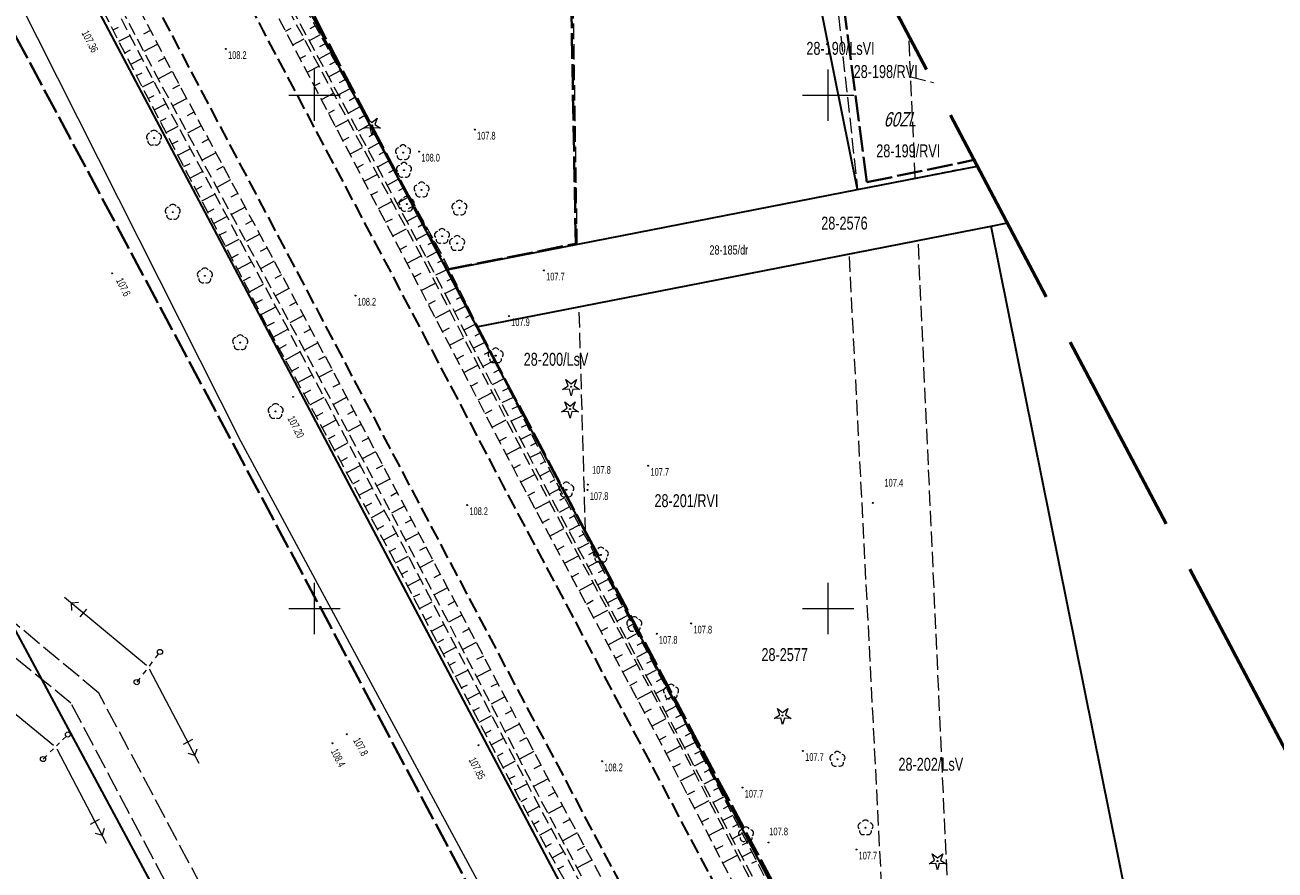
# Model space of a CAD drawing. Header units: metres. Extents: x 7529521 to 7531797, y 5723878 to 5728074.
# Tile 70 of 90: x 7529972 to 7530094, y 5727175 to 5727257. Entities that reach past the tile are written whole.
import ezdxf
from ezdxf.enums import TextEntityAlignment as Align

# ---------------------------------------------------------------- set-up
doc = ezdxf.new("R2010")
doc.units = ezdxf.units.M
for name, pattern in [('11', [3, 2.5, -0.5]), ('4_SUPE_01', [0]), ('4_SUPE_P_01', [2.5, 2, -0.5]), ('4_SUPT_01', [0]), ('4_SUSM03_02', [0]), ('GDE', [0]), ('GUK', [2, 1.5, -0.5]), ('GUZ', [1, 0.5, -0.5]), ('L_0_05', [1.75, 1.25, -0.5]), ('L_0_06', [2, 1.5, -0.5]), ('L_0_09', [2.5, 2, -0.5])]:
    doc.linetypes.add(name, pattern=pattern)
doc.layers.get('0').update_dxf_attribs({"color": 252})
for name, color, linetype, lineweight in [('Dzialki', 80, 'GDE', 30), ('jezdnia', 252, 'L_0_06', 18), ('k', 252, 'Continuous', 18), ('Kontury', 252, 'GUK', 18), ('MPZP', 130, '11', 40), ('Numery_dzialek', 80, 'Continuous', 30), ('Numery_konturow', 252, 'Continuous', 13), ('Numery_uzytkow', 252, 'Continuous', 9), ('OBOP_T_1', 74, 'Continuous', 18), ('RTPW_T_0', 252, 'Continuous', 15), ('RTPW_T_1', 252, 'Continuous', 15), ('skarpa nieumocniona', 252, 'L_0_05', 18), ('SUPE_L_1', 240, '4_SUPE_01', 18), ('SUPP_L_2', 240, '4_SUPE_P_01', 18), ('SUPT_L_0', 30, '4_SUPT_01', 18), ('SUSM_L_4', 252, 'Continuous', 18), ('Uzytki', 252, 'GUZ', 18), ('wysokosci_naturalne', 7, 'Continuous', 18)]:
    doc.layers.add(name, color=color, linetype=linetype, lineweight=lineweight)
doc.layers.add('zakres', color=7, linetype='L_0_09', lineweight=50, true_color=0xff05ff)
doc.styles.get("Standard").update_dxf_attribs({"font": 'arial.ttf'})

# ---------------------------------------------------------------- blocks, each defined once
blk = doc.blocks.new('2_OBOP02_01')
at = {"linetype": 'Continuous'}
blk.add_circle((0, 0), 0.045, dxfattribs=at)
for centre, start, end in [((-0.36, 0.12), 102.1445, 221.86), ((0, 0.38), 30.1401, 149.8599), ((0.36, 0.12), 318.14, 77.8555), ((-0.22, -0.3), 174.1482, 293.8542), ((0.22, -0.3), 246.1458, 5.8518)]:
    blk.add_arc(centre, 0.375, start, end, dxfattribs=at)
blk = doc.blocks.new('2_RTPW02')
at = {"linetype": 'Continuous'}
blk.add_circle((0, 0), 0.045, dxfattribs=at)
blk = doc.blocks.new('2_RTPW01')
at = {"linetype": 'Continuous'}
blk.add_circle((0, 0), 0.045, dxfattribs=at)
blk = doc.blocks.new('OBOP02_01')
at = {"linetype": 'Continuous', "lineweight": 18}
blk.add_hatch(color=0, dxfattribs=at).paths.add_polyline_path([(0, -0.1, 1), (0, 0.1, 1)])
at = {"color": 0, "linetype": 'Continuous', "lineweight": 18}
blk.add_circle((0, 0), 0.1, dxfattribs=at)
for centre, radius, start, end in [((-0.77, 0.25), 0.7, 101.6336, 222.6627), ((0, 0.8), 0.7, 29.8459, 150.1541), ((0.77, 0.25), 0.7, 317.3373, 78.3664), ((-0.46, -0.64), 0.71, 174.3693, 292.5572), ((0.46, -0.64), 0.71, 247.4428, 5.6307)]:
    blk.add_arc(centre, radius, start, end, dxfattribs=at)
blk = doc.blocks.new('OBOP01_01')
at = {"linetype": 'Continuous', "lineweight": 18}
blk.add_hatch(color=0, dxfattribs=at).paths.add_polyline_path([(0, -0.1, 1), (0, 0.1, 1)])
at = {"color": 0, "linetype": 'Continuous', "lineweight": 18, "flags": 128}
blk.add_lwpolyline([(0, -1.74), (-0.35, -0.48), (-1.65, -0.54), (-0.57, 0.18), (-1.02, 1.4), (0, 0.6), (1.02, 1.4), (0.57, 0.18), (1.65, -0.54), (0.35, -0.48), (0, -1.74)], dxfattribs=at)
at = {"color": 0, "linetype": 'Continuous', "lineweight": 18}
blk.add_circle((0, 0), 0.1, dxfattribs=at)
blk = doc.blocks.new('RTPW01')
at = {"linetype": 'Continuous', "lineweight": 13}
blk.add_hatch(color=0, dxfattribs=at).paths.add_polyline_path([(0, -0.09, 1), (0, 0.09, 1)])
at = {"color": 0, "linetype": 'Continuous', "lineweight": 13}
blk.add_circle((0, 0), 0.0906, dxfattribs=at)

msp = doc.modelspace()

# ---------------------------------------------------------------- linework, layer by layer
at = {"layer": 'Dzialki'}
for p, q in [((7530026.26, 5727168.86), (7529883.55, 5727438.51)), ((7529910.86, 5727309.49), (7530070.86, 5727011.8)), ((7530052.87, 5727240.81), (7530044.91, 5727280.34)), ((7529996.63, 5727263.65), (7530012.85, 5727232.98)), ((7530052.87, 5727240.81), (7530064.54, 5727243.1)), ((7530012.85, 5727232.98), (7530052.87, 5727240.81)), ((7530015.77, 5727227.44), (7530065.88, 5727237.25)), ((7530065.88, 5727237.25), (7530067.46, 5727237.56)), ((7530097.61, 5727079.61), (7530065.88, 5727237.25)), ((7530012.85, 5727232.98), (7530015.77, 5727227.44)), ((7530015.77, 5727227.44), (7530047.7, 5727167.06))]:
    msp.add_line(p, q, dxfattribs=at)
at = {"layer": 'jezdnia', "color": 251, "lineweight": 30, "flags": 128}
for points in [[(7530249.74, 5726774.91), (7530238.97, 5726795.03), (7530227.73, 5726816.2), (7530211.17, 5726847.69), (7530209.64, 5726850.47), (7530207.76, 5726854.05), (7530192.02, 5726883.78), (7530183.97, 5726898.95), (7530171.46, 5726922.68), (7530157.86, 5726948.23), (7530144.92, 5726972.76), (7530131.87, 5726997.33), (7530119.38, 5727020.86), (7530101.01, 5727055.65), (7530091.95, 5727072.8), (7530088.26, 5727079.82), (7530081.04, 5727093.4), (7530069.61, 5727115.07), (7530057.57, 5727137.9), (7530044.71, 5727162.33), (7530031.59, 5727187.1), (7530018.34, 5727212.06), (7530007.67, 5727232.32), (7529994.99, 5727256.31), (7529991.76, 5727262.47), (7529988.37, 5727268.84), (7529980.42, 5727283.93), (7529967.15, 5727308.88), (7529954.85, 5727332.14), (7529942.09, 5727356.32), (7529930.86, 5727377.61), (7529915.18, 5727407.25), (7529903.89, 5727428.55), (7529894.26, 5727446.69), (7529880.14, 5727473.23)], [(7530242.27, 5726771.9), (7530231.79, 5726791.68), (7530220.68, 5726812.63), (7530202.29, 5726847.46), (7530185.04, 5726879.79), (7530176.71, 5726895.54), (7530164.42, 5726918.67), (7530150.89, 5726944.21), (7530137.74, 5726969.2), (7530124.84, 5726993.45), (7530112.58, 5727016.63), (7530108.22, 5727024.86), (7530105.48, 5727030.02), (7530093.95, 5727051.8), (7530073.89, 5727089.79), (7530062.53, 5727111.3), (7530050.49, 5727134.16), (7530037.72, 5727158.24), (7530024.4, 5727183.4), (7530011.32, 5727208.1), (7530000.48, 5727228.7), (7529987.91, 5727252.49), (7529973.3, 5727280.18), (7529960.06, 5727305.23), (7529947.76, 5727328.46), (7529935.05, 5727352.46), (7529923.63, 5727374.14), (7529908.05, 5727403.56), (7529896.96, 5727424.57), (7529891.02, 5727435.64), (7529887.4, 5727442.66), (7529880.11, 5727456.35), (7529873.09, 5727469.59)]]:
    msp.add_lwpolyline(points, dxfattribs=at)
at = {"layer": 'k', "linetype": 'Continuous', "lineweight": 18, "flags": 128}
for points in [[(7530000, 5727247.5), (7530000, 5727252.5)], [(7530050, 5727247.5), (7530050, 5727252.5)], [(7529997.5, 5727250), (7530002.5, 5727250)], [(7530047.5, 5727250), (7530052.5, 5727250)], [(7530000, 5727197.5), (7530000, 5727202.5)], [(7530050, 5727197.5), (7530050, 5727202.5)], [(7529997.5, 5727200), (7530002.5, 5727200)], [(7530047.5, 5727200), (7530052.5, 5727200)]]:
    msp.add_lwpolyline(points, dxfattribs=at)
at = {"layer": 'Kontury'}
for p, q in [((7530026.26, 5727168.86), (7529938.21, 5727335.23)), ((7529910.86, 5727309.49), (7530070.86, 5727011.8)), ((7530049.48, 5727271.66), (7530052.87, 5727240.81)), ((7530025.58, 5727235.47), (7530025.08, 5727266.46)), ((7529996.63, 5727263.65), (7530012.85, 5727232.98)), ((7530058.04, 5727251.8), (7530057.86, 5727255.76)), ((7530058.49, 5727241.91), (7530058.04, 5727251.8)), ((7530058.04, 5727251.8), (7530060.25, 5727251.23)), ((7530058.49, 5727241.91), (7530064.54, 5727243.1)), ((7530052.87, 5727240.81), (7530058.49, 5727241.91)), ((7530025.58, 5727235.47), (7530052.87, 5727240.81)), ((7530067.46, 5727237.55), (7530058.77, 5727235.85)), ((7530012.85, 5727232.98), (7530025.58, 5727235.47)), ((7530058.77, 5727235.85), (7530052.06, 5727234.54)), ((7530063.22, 5727138.09), (7530058.77, 5727235.85)), ((7530052.06, 5727234.54), (7530025.76, 5727229.39)), ((7530056.35, 5727150.91), (7530052.06, 5727234.54)), ((7530025.76, 5727229.39), (7530015.77, 5727227.44)), ((7530026.38, 5727207.37), (7530025.76, 5727229.39)), ((7530015.77, 5727227.44), (7530026.38, 5727207.37)), ((7530026.38, 5727207.37), (7530047.7, 5727167.06))]:
    msp.add_line(p, q, dxfattribs=at)
at = {"layer": 'MPZP'}
for points in [[(7529734, 5727757.72), (7529748.65, 5727733.92), (7529757.94, 5727716.34), (7529815.49, 5727609.14), (7529862.66, 5727519.93), (7529885.94, 5727475.22), (7529924.91, 5727399.13), (7529950.08, 5727351.58), (7529994.41, 5727268.31), (7530012.9, 5727233.03), (7530025.43, 5727235.53), (7530024.85, 5727266.42), (7530016.16, 5727335.1)], [(7530187.43, 5726846.62), (7530186.04, 5726849.48), (7530162.25, 5726892.49), (7530099.06, 5727015.36), (7529930.79, 5727330.98), (7529894.38, 5727311.65)], [(7530049.95, 5727270.78), (7530053.78, 5727241.52), (7530064.23, 5727243.69)], [(7530012.9, 5727233.03), (7530026.49, 5727207.31), (7530053.07, 5727157.52), (7530063.34, 5727138.11), (7530094.71, 5727079.94), (7530096.9, 5727075.99), (7530110.77, 5727074.38), (7530150.22, 5727081.8)]]:
    msp.add_lwpolyline(points, dxfattribs=at)
at = {"layer": 'skarpa nieumocniona', "color": 252, "lineweight": 18, "flags": 128}
for points in [[(7529895.61, 5727424.12), (7529906.99, 5727402.7), (7529922.29, 5727373.53), (7529933.54, 5727351.9), (7529946.4, 5727327.87), (7529958.63, 5727304.49), (7529971.78, 5727279.42), (7529986.51, 5727251.6), (7529999.11, 5727228.18), (7530010.23, 5727207.17), (7530023.05, 5727182.83), (7530036.72, 5727157.41), (7530049.25, 5727133.51), (7530061.15, 5727110.67), (7530072.48, 5727089.25), (7530092.63, 5727051.03), (7530103.79, 5727029.91), (7530104.03, 5727028.79), (7530102.47, 5727028.89), (7530091.22, 5727050.24), (7530071, 5727088.57), (7530059.88, 5727109.85), (7530047.8, 5727132.76), (7530035.27, 5727156.66), (7530021.63, 5727182.11), (7530008.98, 5727206.48), (7529997.77, 5727227.51), (7529985.05, 5727251.09), (7529970.43, 5727278.88), (7529957.4, 5727303.71), (7529945.12, 5727327.13), (7529932.24, 5727351.06), (7529920.55, 5727373.54), (7529905.36, 5727402.01), (7529894.06, 5727423.19), (7529888.05, 5727434.42), (7529887.99, 5727435.31), (7529889.02, 5727435.54)], [(7529893.62, 5727423.01), (7529905.03, 5727401.81), (7529919.97, 5727373.58), (7529931.87, 5727350.91), (7529944.62, 5727326.72), (7529956.98, 5727303.5), (7529970.14, 5727278.63), (7529984.72, 5727250.64), (7529997.32, 5727227.36), (7530008.61, 5727206.09), (7530021.21, 5727181.97), (7530034.96, 5727156.39), (7530047.53, 5727132.51), (7530059.48, 5727109.73), (7530070.64, 5727088.27), (7530090.89, 5727050.03), (7530101.65, 5727028.35), (7530101.41, 5727027.38), (7530100.31, 5727029.44), (7530089.93, 5727049.43), (7530069.8, 5727087.74), (7530058.45, 5727109.15), (7530046.1, 5727131.89), (7530034.11, 5727155.85), (7530019.93, 5727181.53), (7530007.42, 5727205.34), (7529995.44, 5727227.41), (7529983.61, 5727250.06), (7529969.01, 5727278.5), (7529955.89, 5727303.01), (7529943.76, 5727326.51), (7529930.51, 5727350.04), (7529918.58, 5727373.45), (7529903.32, 5727400.53), (7529892.77, 5727422.66), (7529886.54, 5727434.33), (7529887.02, 5727434.73), (7529887.76, 5727434.07)], [(7530091.49, 5727081.13), (7530091.43, 5727080.24), (7530089.68, 5727080.66), (7530082.53, 5727094.32), (7530071.3, 5727115.82), (7530059.02, 5727138.69), (7530045.92, 5727163.31), (7530033.2, 5727187.89), (7530019.74, 5727212.96), (7530009.31, 5727233.03), (7529993.72, 5727262.85), (7529994.33, 5727263.36), (7529995.12, 5727262.64), (7530010.72, 5727233.72), (7530021.07, 5727213.75), (7530034.63, 5727188.55), (7530047.19, 5727164.43), (7530060.59, 5727139.27), (7530072.6, 5727116.44), (7530084.06, 5727094.94)], [(7530072.9, 5727116.66), (7530060.91, 5727139.39), (7530047.52, 5727164.6), (7530034.87, 5727188.63), (7530021.36, 5727213.96), (7530011.07, 5727233.84), (7529995.51, 5727262.67), (7529995.35, 5727263.86), (7529996.08, 5727263.95), (7530012.36, 5727234.51), (7530022.35, 5727214.5), (7530035.9, 5727189.19), (7530048.33, 5727165.16), (7530061.84, 5727139.95), (7530073.78, 5727117.26), (7530085.17, 5727095.55), (7530093.22, 5727081.67), (7530092.47, 5727080.8), (7530091.83, 5727081.42), (7530084.29, 5727095.13)]]:
    msp.add_lwpolyline(points, close=True, dxfattribs=at)
at = {"layer": 'skarpa nieumocniona', "color": 252, "linetype": 'Continuous', "lineweight": 18, "flags": 128}
for points in [[(7529980.38, 5727256.36), (7529980.92, 5727256.63)], [(7529984.03, 5727256.29), (7529983.36, 5727255.93)], [(7529997.18, 5727256.23), (7529997.73, 5727256.51)], [(7530000.06, 5727256.76), (7529999.53, 5727256.47)], [(7529980.95, 5727255.25), (7529982.03, 5727255.8)], [(7529984.73, 5727254.96), (7529983.39, 5727254.25)], [(7529997.88, 5727254.9), (7529998.98, 5727255.48)], [(7530000.54, 5727255.89), (7529999.49, 5727255.3)], [(7530001.02, 5727255.01), (7530000.49, 5727254.72)], [(7529981.52, 5727254.13), (7529982.07, 5727254.41)], [(7529982.1, 5727253.02), (7529983.19, 5727253.58)], [(7529985.43, 5727253.64), (7529984.76, 5727253.28)], [(7529998.57, 5727253.57), (7529999.14, 5727253.86)], [(7530001.51, 5727254.13), (7530000.44, 5727253.54)], [(7529986.13, 5727252.31), (7529984.79, 5727251.6)], [(7529999.27, 5727252.24), (7530000.41, 5727252.84)], [(7530002.48, 5727252.38), (7530001.39, 5727251.78)], [(7530001.99, 5727253.26), (7530001.45, 5727252.96)], [(7529982.67, 5727251.91), (7529983.22, 5727252.19)], [(7529983.24, 5727250.8), (7529984.34, 5727251.37)], [(7529999.96, 5727250.91), (7530000.54, 5727251.21)], [(7530002.96, 5727251.51), (7530002.41, 5727251.21)], [(7529983.81, 5727249.69), (7529984.37, 5727249.98)], [(7529986.84, 5727250.99), (7529986.17, 5727250.63)], [(7530000.66, 5727249.58), (7530001.83, 5727250.2)], [(7530003.44, 5727250.63), (7530002.34, 5727250.02)], [(7529984.39, 5727248.58), (7529985.52, 5727249.17)], [(7529987.55, 5727249.67), (7529986.21, 5727248.95)], [(7530004.41, 5727248.88), (7530003.29, 5727248.26)], [(7530003.93, 5727249.76), (7530003.37, 5727249.45)], [(7529984.97, 5727247.47), (7529985.54, 5727247.77)], [(7529988.26, 5727248.35), (7529987.59, 5727247.99)], [(7530001.35, 5727248.25), (7530001.95, 5727248.57)], [(7530002.05, 5727246.92), (7530003.26, 5727247.56)], [(7530004.89, 5727248.01), (7530004.33, 5727247.7)], [(7529985.55, 5727246.36), (7529986.71, 5727246.97)], [(7529988.97, 5727247.03), (7529987.63, 5727246.31)], [(7530005.38, 5727247.13), (7530004.24, 5727246.5)], [(7530005.86, 5727246.26), (7530005.29, 5727245.94)], [(7529986.12, 5727245.25), (7529986.71, 5727245.56)], [(7529989.68, 5727245.7), (7529989.01, 5727245.35)], [(7530002.74, 5727245.6), (7530003.36, 5727245.92)], [(7530006.35, 5727245.38), (7530005.19, 5727244.74)], [(7529986.7, 5727244.15), (7529987.9, 5727244.77)], [(7529990.39, 5727244.38), (7529989.06, 5727243.66)], [(7530003.44, 5727244.27), (7530004.68, 5727244.92)], [(7530006.83, 5727244.51), (7530006.25, 5727244.18)], [(7529987.28, 5727243.04), (7529987.89, 5727243.35)], [(7529987.86, 5727241.93), (7529989.09, 5727242.57)], [(7529991.11, 5727243.06), (7529990.44, 5727242.7)], [(7530004.13, 5727242.94), (7530004.76, 5727243.27)], [(7530007.31, 5727243.63), (7530006.14, 5727242.98)], [(7530007.8, 5727242.76), (7530007.21, 5727242.43)], [(7529991.82, 5727241.74), (7529990.48, 5727241.02)], [(7530004.83, 5727241.61), (7530006.11, 5727242.28)], [(7530008.28, 5727241.88), (7530007.09, 5727241.22)], [(7529988.44, 5727240.82), (7529989.06, 5727241.15)], [(7529989.02, 5727239.71), (7529990.28, 5727240.37)], [(7529992.53, 5727240.42), (7529991.86, 5727240.06)], [(7530005.52, 5727240.28), (7530006.17, 5727240.62)], [(7530009.25, 5727240.13), (7530008.04, 5727239.46)], [(7530008.76, 5727241.01), (7530008.16, 5727240.67)], [(7529989.6, 5727238.61), (7529990.23, 5727238.94)], [(7529993.24, 5727239.1), (7529991.91, 5727238.38)], [(7530006.22, 5727238.95), (7530007.53, 5727239.64)], [(7530009.73, 5727239.26), (7530009.12, 5727238.92)], [(7529990.17, 5727237.5), (7529991.47, 5727238.17)], [(7529993.95, 5727237.78), (7529993.28, 5727237.42)], [(7530006.91, 5727237.62), (7530007.58, 5727237.97)], [(7530010.22, 5727238.38), (7530008.99, 5727237.7)], [(7529990.75, 5727236.39), (7529991.41, 5727236.73)], [(7530007.61, 5727236.29), (7530008.96, 5727236.99)], [(7530011.18, 5727236.63), (7530009.94, 5727235.94)], [(7530010.7, 5727237.51), (7530010.08, 5727237.16)], [(7529991.33, 5727235.28), (7529992.66, 5727235.97)], [(7529994.66, 5727236.46), (7529993.33, 5727235.74)], [(7530008.3, 5727234.96), (7530008.99, 5727235.32)], [(7530011.67, 5727235.76), (7530011.04, 5727235.41)], [(7529991.91, 5727234.17), (7529992.58, 5727234.52)], [(7529995.37, 5727235.14), (7529994.71, 5727234.78)], [(7530009, 5727233.63), (7530010.38, 5727234.35)], [(7530012.15, 5727234.88), (7530010.89, 5727234.18)], [(7529992.49, 5727233.07), (7529993.85, 5727233.78)], [(7529996.08, 5727233.82), (7529994.75, 5727233.1)], [(7530013.06, 5727233.1), (7530011.79, 5727232.46)], [(7530012.61, 5727233.99), (7530011.97, 5727233.67)], [(7529993.07, 5727231.96), (7529993.75, 5727232.32)], [(7529996.79, 5727232.5), (7529996.13, 5727232.14)], [(7530009.69, 5727232.3), (7530010.39, 5727232.66)], [(7530010.38, 5727230.97), (7530011.77, 5727231.69)], [(7530013.51, 5727232.2), (7530012.88, 5727231.89)], [(7529993.65, 5727230.85), (7529995.04, 5727231.58)], [(7529997.5, 5727231.18), (7529996.18, 5727230.46)], [(7530013.95, 5727231.31), (7530012.71, 5727230.69)], [(7530014.4, 5727230.41), (7530013.78, 5727230.11)], [(7529994.22, 5727229.74), (7529994.93, 5727230.11)], [(7529994.8, 5727228.63), (7529996.23, 5727229.38)], [(7529998.21, 5727229.85), (7529997.55, 5727229.5)], [(7530011.08, 5727229.64), (7530011.77, 5727230)], [(7530014.85, 5727229.52), (7530013.62, 5727228.91)], [(7529998.92, 5727228.53), (7529997.6, 5727227.82)], [(7530011.77, 5727228.31), (7530013.15, 5727229.03)], [(7530015.29, 5727228.63), (7530014.69, 5727228.32)], [(7529995.38, 5727227.53), (7529996.1, 5727227.9)], [(7529995.97, 5727226.43), (7529997.4, 5727227.2)], [(7529999.63, 5727227.21), (7529998.97, 5727226.86)], [(7530012.46, 5727226.98), (7530013.15, 5727227.34)], [(7530015.74, 5727227.73), (7530014.54, 5727227.13)], [(7530016.19, 5727226.84), (7530015.6, 5727226.54)], [(7529996.57, 5727225.33), (7529997.28, 5727225.71)], [(7530000.33, 5727225.88), (7529999.01, 5727225.18)], [(7530013.15, 5727225.65), (7530014.53, 5727226.36)], [(7530016.63, 5727225.94), (7530015.46, 5727225.36)], [(7529997.17, 5727224.23), (7529998.58, 5727224.99)], [(7530001.03, 5727224.56), (7530000.37, 5727224.21)], [(7530013.84, 5727224.31), (7530014.53, 5727224.67)], [(7530017.08, 5727225.05), (7530016.5, 5727224.76)], [(7529997.76, 5727223.13), (7529998.46, 5727223.51)], [(7530001.73, 5727223.23), (7530000.42, 5727222.54)], [(7530014.53, 5727222.98), (7530015.91, 5727223.7)], [(7530017.53, 5727224.15), (7530016.38, 5727223.58)], [(7530017.97, 5727223.26), (7530017.41, 5727222.97)], [(7529998.36, 5727222.03), (7529999.75, 5727222.78)], [(7530002.43, 5727221.9), (7530001.78, 5727221.56)], [(7530015.22, 5727221.65), (7530015.91, 5727222.01)], [(7530018.42, 5727222.36), (7530017.3, 5727221.8)], [(7529998.96, 5727220.93), (7529999.65, 5727221.31)], [(7530015.92, 5727220.32), (7530017.29, 5727221.04)], [(7530018.87, 5727221.47), (7530018.31, 5727221.19)], [(7529999.55, 5727219.83), (7530000.92, 5727220.58)], [(7530003.13, 5727220.58), (7530001.83, 5727219.89)], [(7530019.32, 5727220.57), (7530018.22, 5727220.03)], [(7530019.76, 5727219.68), (7530019.22, 5727219.41)], [(7530000.15, 5727218.74), (7530000.83, 5727219.1)], [(7530000.75, 5727217.64), (7530002.09, 5727218.37)], [(7530003.84, 5727219.25), (7530003.19, 5727218.91)], [(7530016.61, 5727218.99), (7530017.29, 5727219.35)], [(7530017.3, 5727217.66), (7530018.67, 5727218.37)], [(7530020.21, 5727218.78), (7530019.14, 5727218.25)], [(7530004.54, 5727217.93), (7530003.24, 5727217.24)], [(7530020.66, 5727217.89), (7530020.13, 5727217.63)], [(7530001.34, 5727216.54), (7530002.01, 5727216.9)], [(7530001.94, 5727215.44), (7530003.27, 5727216.16)], [(7530005.24, 5727216.6), (7530004.59, 5727216.26)], [(7530017.99, 5727216.33), (7530018.68, 5727216.68)], [(7530021.1, 5727217), (7530020.06, 5727216.47)], [(7530021.55, 5727216.1), (7530021.03, 5727215.84)], [(7530002.53, 5727214.34), (7530003.19, 5727214.7)], [(7530005.94, 5727215.27), (7530004.65, 5727214.6)], [(7530018.68, 5727215), (7530020.05, 5727215.71)], [(7530022, 5727215.21), (7530020.98, 5727214.7)], [(7530003.13, 5727213.24), (7530004.44, 5727213.95)], [(7530006.64, 5727213.95), (7530006, 5727213.61)], [(7530019.37, 5727213.67), (7530020.06, 5727214.02)], [(7530022.92, 5727213.43), (7530021.93, 5727212.9)], [(7530022.45, 5727214.31), (7530021.95, 5727214.05)], [(7530003.73, 5727212.14), (7530004.38, 5727212.5)], [(7530007.34, 5727212.62), (7530006.07, 5727211.95)], [(7530020.07, 5727212.34), (7530021.43, 5727213.07)], [(7530023.39, 5727212.55), (7530022.89, 5727212.28)], [(7530004.32, 5727211.05), (7530005.61, 5727211.74)], [(7530008.04, 5727211.3), (7530007.41, 5727210.96)], [(7530020.78, 5727211.02), (7530021.46, 5727211.38)], [(7530023.86, 5727211.67), (7530022.87, 5727211.14)], [(7530004.92, 5727209.95), (7530005.56, 5727210.29)], [(7530008.74, 5727209.97), (7530007.48, 5727209.3)], [(7530021.49, 5727209.7), (7530022.86, 5727210.43)], [(7530024.81, 5727209.91), (7530023.81, 5727209.37)], [(7530024.34, 5727210.79), (7530023.84, 5727210.52)], [(7530005.52, 5727208.85), (7530006.78, 5727209.54)], [(7530009.45, 5727208.65), (7530008.81, 5727208.31)], [(7530022.2, 5727208.37), (7530022.88, 5727208.74)], [(7530025.28, 5727209.02), (7530024.78, 5727208.76)], [(7530006.11, 5727207.75), (7530006.74, 5727208.09)], [(7530006.71, 5727206.65), (7530007.96, 5727207.33)], [(7530010.15, 5727207.32), (7530008.89, 5727206.65)], [(7530022.91, 5727207.05), (7530024.28, 5727207.79)], [(7530025.75, 5727208.14), (7530024.75, 5727207.61)], [(7530023.62, 5727205.73), (7530024.3, 5727206.1)], [(7530026.7, 5727206.38), (7530025.69, 5727205.84)], [(7530026.22, 5727207.26), (7530025.72, 5727206.99)], [(7530007.31, 5727205.55), (7530007.92, 5727205.89)], [(7530007.89, 5727204.45), (7530009.13, 5727205.1)], [(7530010.85, 5727205.99), (7530010.21, 5727205.66)], [(7530024.33, 5727204.41), (7530025.7, 5727205.14)], [(7530027.17, 5727205.5), (7530026.67, 5727205.23)], [(7530008.47, 5727203.34), (7530009.09, 5727203.67)], [(7530011.55, 5727204.67), (7530010.27, 5727203.99)], [(7530027.64, 5727204.62), (7530026.63, 5727204.08)], [(7530028.11, 5727203.74), (7530027.61, 5727203.47)], [(7530009.05, 5727202.23), (7530010.29, 5727202.88)], [(7530012.25, 5727203.34), (7530011.6, 5727203)], [(7530025.04, 5727203.09), (7530025.72, 5727203.46)], [(7530025.75, 5727201.77), (7530027.12, 5727202.5)], [(7530028.58, 5727202.85), (7530027.57, 5727202.31)], [(7530009.63, 5727201.13), (7530010.25, 5727201.45)], [(7530012.94, 5727202.01), (7530011.65, 5727201.33)], [(7530029.06, 5727201.97), (7530028.55, 5727201.7)], [(7530010.21, 5727200.02), (7530011.44, 5727200.67)], [(7530013.64, 5727200.68), (7530012.99, 5727200.34)], [(7530026.46, 5727200.44), (7530027.14, 5727200.81)], [(7530029.53, 5727201.09), (7530028.52, 5727200.55)], [(7530030, 5727200.21), (7530029.49, 5727199.94)], [(7530010.8, 5727198.91), (7530011.41, 5727199.24)], [(7530014.34, 5727199.36), (7530013.04, 5727198.67)], [(7530027.17, 5727199.12), (7530028.54, 5727199.86)], [(7530030.47, 5727199.33), (7530029.46, 5727198.78)], [(7530011.38, 5727197.81), (7530012.6, 5727198.45)], [(7530015.04, 5727198.03), (7530014.39, 5727197.68)], [(7530027.88, 5727197.8), (7530028.56, 5727198.17)], [(7530031.42, 5727197.56), (7530030.4, 5727197.02)], [(7530030.94, 5727198.45), (7530030.44, 5727198.17)], [(7530011.96, 5727196.7), (7530012.57, 5727197.02)], [(7530015.74, 5727196.7), (7530014.42, 5727196.01)], [(7530028.59, 5727196.48), (7530029.96, 5727197.22)], [(7530031.89, 5727196.68), (7530031.38, 5727196.41)], [(7530012.54, 5727195.59), (7530013.76, 5727196.23)], [(7530016.44, 5727195.38), (7530015.78, 5727195.03)], [(7530029.29, 5727195.16), (7530029.98, 5727195.53)], [(7530032.36, 5727195.8), (7530031.34, 5727195.25)], [(7530013.12, 5727194.49), (7530013.73, 5727194.81)], [(7530013.7, 5727193.38), (7530014.92, 5727194.02)], [(7530017.14, 5727194.05), (7530015.8, 5727193.34)], [(7530030, 5727193.84), (7530031.38, 5727194.58)], [(7530033.3, 5727194.04), (7530032.28, 5727193.49)], [(7530032.83, 5727194.92), (7530032.32, 5727194.65)], [(7530017.84, 5727192.72), (7530017.17, 5727192.37)], [(7530030.71, 5727192.51), (7530031.4, 5727192.89)], [(7530033.78, 5727193.16), (7530033.26, 5727192.88)], [(7530014.28, 5727192.27), (7530014.89, 5727192.59)], [(7530014.86, 5727191.17), (7530016.07, 5727191.8)], [(7530031.42, 5727191.19), (7530032.81, 5727191.94)], [(7530034.25, 5727192.27), (7530033.22, 5727191.73)], [(7530015.44, 5727190.06), (7530016.05, 5727190.38)], [(7530018.54, 5727191.4), (7530017.18, 5727190.68)], [(7530032.13, 5727189.87), (7530032.82, 5727190.24)], [(7530035.19, 5727190.51), (7530034.16, 5727189.96)], [(7530034.72, 5727191.39), (7530034.21, 5727191.12)], [(7530016.03, 5727188.95), (7530017.23, 5727189.59)], [(7530019.24, 5727190.07), (7530018.56, 5727189.71)], [(7530032.84, 5727188.55), (7530034.23, 5727189.29)], [(7530035.66, 5727189.63), (7530035.15, 5727189.35)], [(7530016.61, 5727187.85), (7530017.21, 5727188.16)], [(7530019.94, 5727188.74), (7530018.56, 5727188.02)], [(7530036.13, 5727188.74), (7530035.1, 5727188.21)], [(7530036.59, 5727187.86), (7530036.08, 5727187.59)], [(7530017.19, 5727186.74), (7530018.39, 5727187.37)], [(7530020.64, 5727187.41), (7530019.95, 5727187.05)], [(7530033.54, 5727187.22), (7530034.24, 5727187.59)], [(7530034.23, 5727185.89), (7530035.63, 5727186.62)], [(7530037.05, 5727186.97), (7530036.03, 5727186.44)], [(7530017.77, 5727185.63), (7530018.37, 5727185.95)], [(7530021.34, 5727186.09), (7530019.95, 5727185.35)], [(7530037.51, 5727186.08), (7530037, 5727185.82)], [(7530018.35, 5727184.53), (7530019.55, 5727185.16)], [(7530022.04, 5727184.76), (7530021.34, 5727184.39)], [(7530034.92, 5727184.56), (7530035.62, 5727184.92)], [(7530037.97, 5727185.19), (7530036.96, 5727184.67)], [(7530038.43, 5727184.3), (7530037.93, 5727184.04)], [(7530018.93, 5727183.42), (7530019.53, 5727183.73)], [(7530019.51, 5727182.31), (7530020.7, 5727182.94)], [(7530022.74, 5727183.43), (7530021.33, 5727182.69)], [(7530035.61, 5727183.23), (7530037.02, 5727183.96)], [(7530038.89, 5727183.41), (7530037.89, 5727182.9)], [(7530023.44, 5727182.11), (7530022.74, 5727181.73)], [(7530036.3, 5727181.89), (7530037.01, 5727182.26)], [(7530039.35, 5727182.53), (7530038.85, 5727182.27)], [(7530020.1, 5727181.21), (7530020.69, 5727181.53)], [(7530020.7, 5727180.12), (7530021.86, 5727180.76)], [(7530024.15, 5727180.79), (7530022.74, 5727180.03)], [(7530036.99, 5727180.56), (7530038.41, 5727181.3)], [(7530039.8, 5727181.64), (7530038.82, 5727181.13)], [(7530040.26, 5727180.75), (7530039.78, 5727180.5)], [(7530021.31, 5727179.02), (7530021.88, 5727179.34)], [(7530024.86, 5727179.47), (7530024.16, 5727179.09)], [(7530037.68, 5727179.23), (7530038.39, 5727179.6)], [(7530040.72, 5727179.86), (7530039.75, 5727179.36)], [(7530021.91, 5727177.93), (7530023.05, 5727178.55)], [(7530025.57, 5727178.15), (7530024.16, 5727177.39)], [(7530038.37, 5727177.9), (7530039.79, 5727178.64)], [(7530041.64, 5727178.09), (7530040.68, 5727177.59)], [(7530041.18, 5727178.97), (7530040.7, 5727178.72)], [(7530022.52, 5727176.83), (7530023.08, 5727177.14)], [(7530039.06, 5727176.57), (7530039.77, 5727176.94)], [(7530042.1, 5727177.2), (7530041.63, 5727176.95)], [(7530023.12, 5727175.74), (7530024.23, 5727176.35)], [(7530026.28, 5727176.82), (7530025.57, 5727176.44)], [(7530039.75, 5727175.23), (7530041.18, 5727175.98)], [(7530042.56, 5727176.31), (7530041.62, 5727175.82)], [(7530023.73, 5727174.65), (7530024.27, 5727174.95)], [(7530026.99, 5727175.5), (7530025.58, 5727174.74)], [(7530043.02, 5727175.42), (7530042.55, 5727175.18)]]:
    msp.add_lwpolyline(points, dxfattribs=at)
at = {"layer": 'SUPE_L_1', "linetype": '4_SUPE_01'}
for p, q in [((7529983.63, 5727194.47), (7529975.66, 5727201.08)), ((7529977.02, 5727200.6), (7529976.32, 5727200.53)), ((7529976.38, 5727199.83), (7529976.32, 5727200.53)), ((7529977.79, 5727199.96), (7529977.15, 5727199.19)), ((7529988.75, 5727184.93), (7529983.94, 5727194.09)), ((7529966.58, 5727193.27), (7529974.59, 5727186.71)), ((7529988.1, 5727187.24), (7529987.22, 5727186.77)), ((7529974.9, 5727186.33), (7529979.71, 5727177.16)), ((7529988.35, 5727185.69), (7529987.68, 5727185.89)), ((7529988.35, 5727185.69), (7529988.57, 5727186.35)), ((7529978.17, 5727179.01), (7529979.06, 5727179.48)), ((7529978.64, 5727178.13), (7529979.31, 5727177.93)), ((7529979.52, 5727178.59), (7529979.31, 5727177.93))]:
    msp.add_line(p, q, dxfattribs=at)
at = {"layer": 'SUPP_L_2', "linetype": '4_SUPE_P_01'}
for p, q in [((7529978.99, 5727191.78), (7529941.29, 5727223.13)), ((7529976.28, 5727190.79), (7529944.9, 5727216.33)), ((7530187.33, 5726799.96), (7529978.99, 5727191.78)), ((7530183.29, 5726800.06), (7529976.28, 5727190.79))]:
    msp.add_line(p, q, dxfattribs=at)
at = {"layer": 'SUPT_L_0', "linetype": '4_SUPT_01'}
for p, q in [((7529992.83, 5727216.29), (7529968.81, 5727263.98)), ((7530021.79, 5727162.53), (7529992.83, 5727216.29))]:
    msp.add_line(p, q, dxfattribs=at)
at = {"layer": 'SUSM_L_4', "linetype": '4_SUSM03_02'}
for p, q in [((7529984.8, 5727195.58), (7529984.49, 5727195.19)), ((7529983.59, 5727194.02), (7529983.29, 5727193.63)), ((7529984.19, 5727194.8), (7529983.89, 5727194.41)), ((7529982.99, 5727193.24), (7529982.68, 5727192.84)), ((7529975.16, 5727186.92), (7529974.86, 5727186.63)), ((7529975.81, 5727187.56), (7529975.46, 5727187.21)), ((7529973.92, 5727185.7), (7529973.56, 5727185.35)), ((7529974.57, 5727186.34), (7529974.27, 5727186.05))]:
    msp.add_line(p, q, dxfattribs=at)
for centre in [(7529984.95, 5727195.78), (7529982.68, 5727192.84), (7529975.99, 5727187.74), (7529973.56, 5727185.35)]:
    msp.add_circle(centre, 0.25, dxfattribs=at)
at = {"layer": 'Uzytki'}
for p, q in [((7529938.21, 5727335.23), (7530026.26, 5727168.86)), ((7530047.7, 5727167.06), (7529996.63, 5727263.65)), ((7530064.54, 5727243.1), (7530058.49, 5727241.91)), ((7530058.49, 5727241.91), (7530052.87, 5727240.81)), ((7530052.87, 5727240.81), (7530025.58, 5727235.47)), ((7530058.77, 5727235.85), (7530067.46, 5727237.55)), ((7530025.58, 5727235.47), (7530012.85, 5727232.98)), ((7530052.06, 5727234.54), (7530058.77, 5727235.85)), ((7530025.76, 5727229.39), (7530052.06, 5727234.54)), ((7530012.85, 5727232.98), (7530015.77, 5727227.44)), ((7530015.77, 5727227.44), (7530025.76, 5727229.39))]:
    msp.add_line(p, q, dxfattribs=at)
at = {"layer": 'wysokosci_naturalne', "color": 252}
for p in [(7529991.36, 5727254.5), (7530015.6, 5727246.65), (7530010.18, 5727244.51), (7530022.33, 5727232.93), (7530003.97, 5727230.48), (7530018.93, 5727228.49), (7530032.48, 5727213.91), (7530026.58, 5727211.56), (7530014.86, 5727210.08), (7530033.31, 5727197.55), (7530036.68, 5727198.56), (7530047.55, 5727186.14), (7530027.99, 5727185.13), (7530041.66, 5727182.57), (7530052.75, 5727176.54)]:
    msp.add_point(p, dxfattribs=at)
at = {"layer": 'zakres', "color": 210, "lineweight": 50, "ltscale": 10}
msp.add_lwpolyline([(7530152.66, 5726824.25), (7529893.98, 5727312.41), (7529655.25, 5727765.72), (7529520.83, 5728019.58), (7529624.44, 5728074.21), (7529680.51, 5727967.68), (7529859.76, 5727632.54), (7529930.53, 5727498.32), (7530038.61, 5727292.3), (7530118.22, 5727141.23), (7530175.57, 5727034.73), (7530261.4, 5726875.73), (7530322.6, 5726755.46)], dxfattribs=at)

# ---------------------------------------------------------------- block references
at = {"color": 74, "linetype": 'Continuous', "xscale": 0.5, "yscale": 0.5, "zscale": 0.5}
for name, p in [('OBOP01_01', (7530005.59, 5727247.05)), ('OBOP02_01', (7530008.62, 5727244.41)), ('OBOP02_01', (7530008.71, 5727242.69)), ('OBOP02_01', (7530010.42, 5727240.78)), ('OBOP02_01', (7530008.97, 5727239.39)), ('OBOP02_01', (7530014.1, 5727239.02)), ('OBOP02_01', (7530012.41, 5727236.26)), ('OBOP02_01', (7530013.88, 5727235.57)), ('OBOP02_01', (7530017.63, 5727224.63)), ('OBOP01_01', (7530024.98, 5727221.6)), ('OBOP01_01', (7530024.87, 5727219.43)), ('OBOP02_01', (7530024.51, 5727211.57)), ('OBOP02_01', (7530027.87, 5727205.22)), ('OBOP02_01', (7530031.13, 5727198.46)), ('OBOP02_01', (7530034.71, 5727191.88)), ('OBOP01_01', (7530045.57, 5727189.58)), ('OBOP02_01', (7530050.91, 5727185.33)), ('OBOP02_01', (7530053.64, 5727178.66)), ('OBOP02_01', (7530042.01, 5727177.99)), ('OBOP01_01', (7530060.65, 5727175.42))]:
    msp.add_blockref(name, p, dxfattribs=at)
at = {"layer": 'OBOP_T_1', "color": 74}
for p in [(7529984.37, 5727245.82), (7529986.19, 5727238.61), (7529989.32, 5727232.41), (7529992.76, 5727225.9), (7529996.21, 5727219.2)]:
    msp.add_blockref('2_OBOP02_01', p, dxfattribs=at)
at = {"layer": 'RTPW_T_0'}
for p in [(7529980.28, 5727232.65), (7530026.59, 5727212.08), (7530054.35, 5727210.29), (7530003.15, 5727187.76), (7530001.74, 5727186.89), (7530044.21, 5727177.22)]:
    msp.add_blockref('2_RTPW01', p, dxfattribs=at)
at = {"layer": 'RTPW_T_1'}
for p in [(7529997.91, 5727220.62), (7530015.97, 5727186.69)]:
    msp.add_blockref('2_RTPW02', p, dxfattribs=at)
at = {"layer": 'wysokosci_naturalne', "color": 252, "linetype": 'Continuous', "xscale": 0.5, "yscale": 0.5, "zscale": 0.5}
for p in [(7529991.36, 5727254.5), (7530015.6, 5727246.65), (7530010.18, 5727244.51), (7530022.33, 5727232.93), (7530003.97, 5727230.48), (7530018.93, 5727228.49), (7530032.48, 5727213.91), (7530026.58, 5727211.56), (7530014.86, 5727210.08), (7530033.31, 5727197.55), (7530036.68, 5727198.56), (7530047.55, 5727186.14), (7530027.99, 5727185.13), (7530041.66, 5727182.57), (7530052.75, 5727176.54)]:
    msp.add_blockref('RTPW01', p, dxfattribs=at)

# ---------------------------------------------------------------- texts
at = {"layer": 'MPZP', "lineweight": 30, "oblique": 15, "width": 0.7}
msp.add_text('60ZL', height=1.4, dxfattribs=at).set_placement((7530055.41, 5727248.35), align=Align.TOP_LEFT)
at = {"layer": 'Numery_dzialek', "width": 0.7}
for s, p in [('28-2576', (7530049.33, 5727238.17)), ('28-2577', (7530043.51, 5727196.15))]:
    msp.add_text(s, height=1.26, dxfattribs=at).set_placement(p, align=Align.TOP_LEFT)
at = {"layer": 'Numery_konturow', "width": 0.7}
for s, p in [('28-190/LsVI', (7530054.53, 5727255.19)), ('28-198/RVI', (7530058.72, 5727252.93)), ('28-199/RVI', (7530060.92, 5727245.21))]:
    msp.add_text(s, height=1.26, dxfattribs=at).set_placement(p, align=Align.TOP_RIGHT)
for s, p in [('28-200/LsV', (7530020.36, 5727224.91)), ('28-201/RVI', (7530033.09, 5727211.14)), ('28-202/LsV', (7530056.85, 5727185.47))]:
    msp.add_text(s, height=1.26, dxfattribs=at).set_placement(p, align=Align.TOP_LEFT)
at = {"layer": 'Numery_uzytkow', "width": 0.7}
msp.add_text('28-185/dr', height=0.9, dxfattribs=at).set_placement((7530038.45, 5727234.48))
at = {"layer": 'RTPW_T_0', "width": 0.7}
for s, rotation, p in [('107.6', 296.19, (7529980.65, 5727231.97)), ('107.4', 359.32, (7530055.47, 5727211.89)), ('107.8', 298.34, (7530003.73, 5727187.18)), ('108.4', 297, (7530001.55, 5727186.12))]:
    msp.add_text(s, height=0.75, rotation=rotation, dxfattribs=at).set_placement(p)
for p in [(7530027.01, 5727213.13), (7530044.26, 5727177.92)]:
    msp.add_text('107.8', height=0.75, dxfattribs=at).set_placement(p)
at = {"layer": 'RTPW_T_1', "width": 0.7}
for s, p in [('107.36', (7529977.29, 5727256.06)), ('107.20', (7529997.34, 5727218.52)), ('107.85', (7530014.98, 5727185.27))]:
    msp.add_text(s, height=0.75, rotation=297.19, dxfattribs=at).set_placement(p)
at = {"layer": 'wysokosci_naturalne', "color": 252, "lineweight": 15, "width": 0.66}
for s, p in [('108.2', (7529991.58, 5727253.53)), ('107.8', (7530015.82, 5727245.68)), ('108.0', (7530010.4, 5727243.54)), ('107.7', (7530022.55, 5727231.96)), ('108.2', (7530004.19, 5727229.51)), ('107.9', (7530019.15, 5727227.52)), ('107.7', (7530032.71, 5727212.94)), ('107.8', (7530026.8, 5727210.58)), ('108.2', (7530015.08, 5727209.11)), ('107.8', (7530036.9, 5727197.58)), ('107.8', (7530033.53, 5727196.58)), ('107.7', (7530047.77, 5727185.17)), ('108.2', (7530028.21, 5727184.16)), ('107.7', (7530041.88, 5727181.6)), ('107.7', (7530052.97, 5727175.57))]:
    msp.add_text(s, height=0.75, dxfattribs=at).set_placement(p)

doc.saveas('drawing.dxf')
